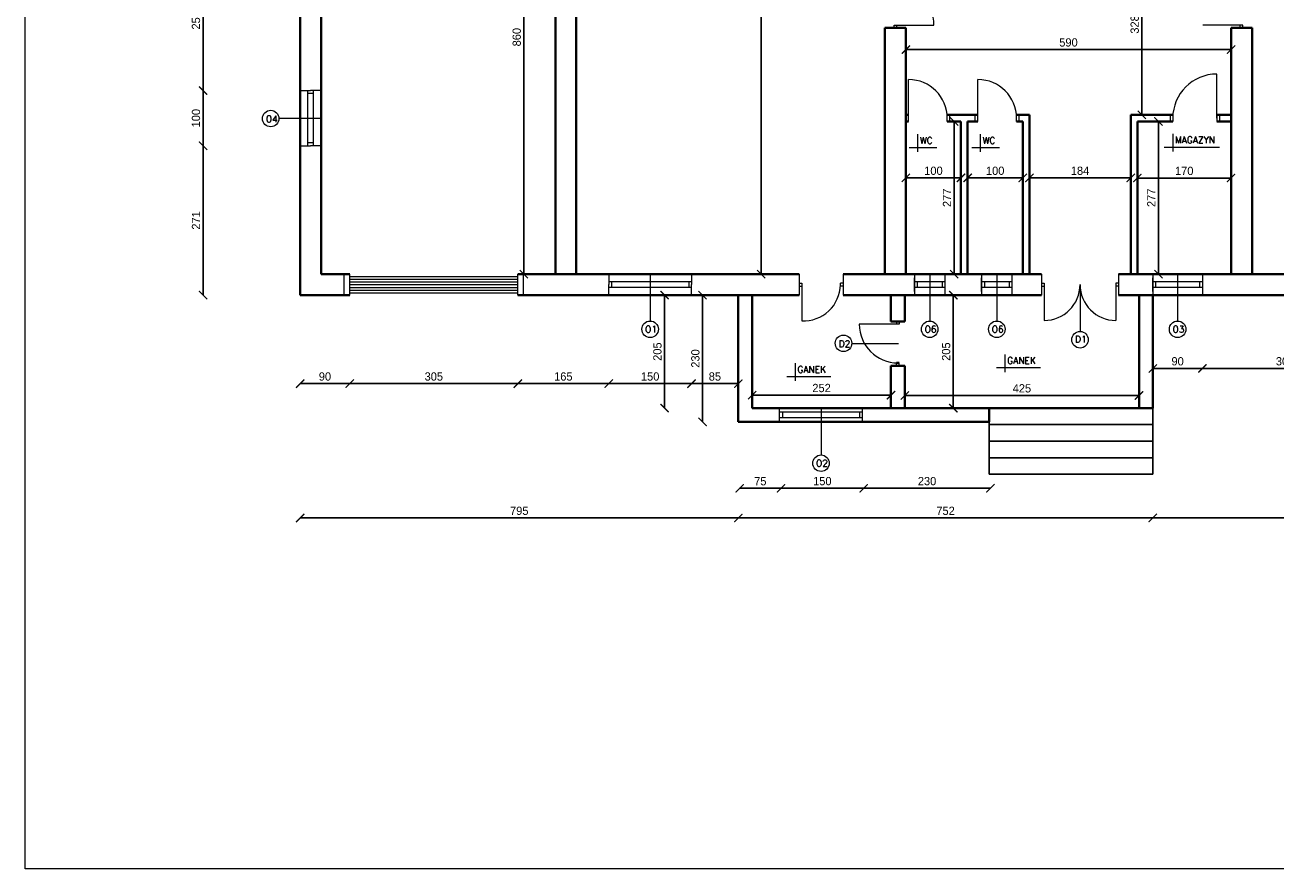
# Model space of a CAD drawing. Header units: millimetres. Extents: x 0 to 152651, y 46550 to 81081.
# Tile 10 of 109: x 117295 to 119563, y 55510 to 57041. Entities that reach past the tile are written whole.
import ezdxf

# ---------------------------------------------------------------- set-up
doc = ezdxf.new("R2010")
doc.units = ezdxf.units.MM
for name, color, linetype, lineweight in [('cienka', 3, 'Continuous', 18), ('gruba', 1, 'Continuous', 40), ('wymiary', 252, 'Continuous', 15), ('średnia', 2, 'Continuous', 25)]:
    doc.layers.add(name, color=color, linetype=linetype, lineweight=lineweight)
doc.styles.add('ROMANS1', font='romans.shx', dxfattribs={"height": 15})
doc.styles.get("Standard").update_dxf_attribs({"font": 'GOTHIC.TTF'})
doc.dimstyles.new('secemin', dxfattribs={"dimtxt": 15, "dimasz": 15, "dimexe": 1.25, "dimexo": 0.625, "dimgap": 5, "dimtad": 1, "dimdec": 0, "dimtxsty": 'Standard', "dimblk": 'ARCHTICK', "dimcen": 0, "dimse1": 1, "dimse2": 1, "dimclrt": 256, "dimadec": 0, "dimazin": 0, "dimtfac": 1, "dimtdec": 0, "dimtmove": 0, "dimatfit": 3, "dimfxl": 1, "dimtfillclr": 250, "dimarcsym": 1})

# ---------------------------------------------------------------- blocks, each defined once
blk = doc.blocks.new('_ArchTick')
at = {"color": 0, "linetype": 'ByBlock', "const_width": 0.15}
blk.add_lwpolyline([(-0.5, -0.5), (0.5, 0.5)], dxfattribs=at)
blk = doc.blocks.new('*D1804')
at = {"layer": 'Defpoints', "color": 0, "transparency": 16777216}
for p in [(118548.4, 57783.6), (118548.4, 56588.6), (118631, 56588.6)]:
    blk.add_point(p, dxfattribs=at)
at = {"layer": 'wymiary', "color": 0, "lineweight": -2, "transparency": 16777216}
blk.add_line((118631, 57783.6), (118631, 56588.6), dxfattribs=at)
at = {"layer": 'wymiary', "color": 0, "lineweight": -2, "transparency": 16777216, "xscale": 15, "yscale": 15, "zscale": 15}
for p, rotation in [((118631, 57783.6), 90), ((118631, 56588.6), 270)]:
    blk.add_blockref('_ArchTick', p, dxfattribs=dict(at, rotation=rotation))
at = {"layer": 'wymiary', "transparency": 16777216, "insert": (118618.2, 57186.1), "char_height": 15, "attachment_point": 5, "rotation": 90}
blk.add_mtext('1195', dxfattribs=at)
blk = doc.blocks.new('*D1805')
at = {"layer": 'Defpoints', "color": 0, "transparency": 16777216}
for p in [(118200.4, 57448.6), (118208.7, 57448.6), (118208.7, 56588.6)]:
    blk.add_point(p, dxfattribs=at)
at = {"layer": 'wymiary', "color": 0, "lineweight": -2, "transparency": 16777216}
blk.add_line((118200.4, 56588.6), (118200.4, 57448.6), dxfattribs=at)
at = {"layer": 'wymiary', "color": 0, "lineweight": -2, "transparency": 16777216, "xscale": 15, "yscale": 15, "zscale": 15}
for p, rotation in [((118200.4, 57448.6), 90), ((118200.4, 56588.6), 270)]:
    blk.add_blockref('_ArchTick', p, dxfattribs=dict(at, rotation=rotation))
at = {"layer": 'wymiary', "transparency": 16777216, "insert": (118187.6, 57018.6), "char_height": 15, "attachment_point": 5, "rotation": 90}
blk.add_mtext('860', dxfattribs=at)
blk = doc.blocks.new('*D1837')
at = {"layer": 'Defpoints', "color": 0, "transparency": 16777216}
for p in [(118893.6, 56996), (119483.6, 56996), (119483.6, 56996)]:
    blk.add_point(p, dxfattribs=at)
at = {"layer": 'wymiary', "color": 0, "lineweight": -2, "transparency": 16777216}
blk.add_line((118893.6, 56996), (119483.6, 56996), dxfattribs=at)
at = {"layer": 'wymiary', "color": 0, "lineweight": -2, "transparency": 16777216, "xscale": 15, "yscale": 15, "zscale": 15, "rotation": 180}
blk.add_blockref('_ArchTick', (118893.6, 56996), dxfattribs=at)
at = {"layer": 'wymiary', "color": 0, "lineweight": -2, "transparency": 16777216, "xscale": 15, "yscale": 15, "zscale": 15}
blk.add_blockref('_ArchTick', (119483.6, 56996), dxfattribs=at)
at = {"layer": 'wymiary', "transparency": 16777216, "insert": (119188.6, 57008.9), "char_height": 15, "attachment_point": 5}
blk.add_mtext('590', dxfattribs=at)
blk = doc.blocks.new('*D1838')
at = {"layer": 'Defpoints', "color": 0, "transparency": 16777216}
for p in [(119321.7, 57205.6), (119339.8, 57205.6), (119339.8, 56877.6)]:
    blk.add_point(p, dxfattribs=at)
at = {"layer": 'wymiary', "color": 0, "lineweight": -2, "transparency": 16777216}
blk.add_line((119321.7, 56877.6), (119321.7, 57205.6), dxfattribs=at)
at = {"layer": 'wymiary', "color": 0, "lineweight": -2, "transparency": 16777216, "xscale": 15, "yscale": 15, "zscale": 15}
for p, rotation in [((119321.7, 57205.6), 90), ((119321.7, 56877.6), 270)]:
    blk.add_blockref('_ArchTick', p, dxfattribs=dict(at, rotation=rotation))
at = {"layer": 'wymiary', "transparency": 16777216, "insert": (119308.8, 57041.6), "char_height": 15, "attachment_point": 5, "rotation": 90}
blk.add_mtext('328', dxfattribs=at)
blk = doc.blocks.new('*D1839')
at = {"layer": 'Defpoints', "color": 0, "transparency": 16777216}
for p in [(119313.6, 56763), (119483.6, 56763), (119483.6, 56763)]:
    blk.add_point(p, dxfattribs=at)
at = {"layer": 'wymiary', "color": 0, "lineweight": -2, "transparency": 16777216}
blk.add_line((119313.6, 56763), (119483.6, 56763), dxfattribs=at)
at = {"layer": 'wymiary', "color": 0, "lineweight": -2, "transparency": 16777216, "xscale": 15, "yscale": 15, "zscale": 15, "rotation": 180}
blk.add_blockref('_ArchTick', (119313.6, 56763), dxfattribs=at)
at = {"layer": 'wymiary', "color": 0, "lineweight": -2, "transparency": 16777216, "xscale": 15, "yscale": 15, "zscale": 15}
blk.add_blockref('_ArchTick', (119483.6, 56763), dxfattribs=at)
at = {"layer": 'wymiary', "transparency": 16777216, "insert": (119398.6, 56775.9), "char_height": 15, "attachment_point": 5}
blk.add_mtext('170', dxfattribs=at)
blk = doc.blocks.new('*D1840')
at = {"layer": 'Defpoints', "color": 0, "transparency": 16777216}
for p in [(119345.7, 56865.6), (119341.6, 56588.6), (119351.8, 56588.6)]:
    blk.add_point(p, dxfattribs=at)
at = {"layer": 'wymiary', "color": 0, "lineweight": -2, "transparency": 16777216}
blk.add_line((119351.8, 56865.6), (119351.8, 56588.6), dxfattribs=at)
at = {"layer": 'wymiary', "color": 0, "lineweight": -2, "transparency": 16777216, "xscale": 15, "yscale": 15, "zscale": 15}
for p, rotation in [((119351.8, 56865.6), 90), ((119351.8, 56588.6), 270)]:
    blk.add_blockref('_ArchTick', p, dxfattribs=dict(at, rotation=rotation))
at = {"layer": 'wymiary', "transparency": 16777216, "insert": (119338.9, 56727.1), "char_height": 15, "attachment_point": 5, "rotation": 90}
blk.add_mtext('277', dxfattribs=at)
blk = doc.blocks.new('*D1841')
at = {"layer": 'Defpoints', "color": 0, "transparency": 16777216}
for p in [(119117.6, 56760.4), (119301.6, 56763.3), (119301.6, 56760.4)]:
    blk.add_point(p, dxfattribs=at)
at = {"layer": 'wymiary', "color": 0, "lineweight": -2, "transparency": 16777216}
blk.add_line((119117.6, 56763.3), (119301.6, 56763.3), dxfattribs=at)
at = {"layer": 'wymiary', "color": 0, "lineweight": -2, "transparency": 16777216, "xscale": 15, "yscale": 15, "zscale": 15, "rotation": 180}
blk.add_blockref('_ArchTick', (119117.6, 56763.3), dxfattribs=at)
at = {"layer": 'wymiary', "color": 0, "lineweight": -2, "transparency": 16777216, "xscale": 15, "yscale": 15, "zscale": 15}
blk.add_blockref('_ArchTick', (119301.6, 56763.3), dxfattribs=at)
at = {"layer": 'wymiary', "transparency": 16777216, "insert": (119209.6, 56776.1), "char_height": 15, "attachment_point": 5}
blk.add_mtext('184', dxfattribs=at)
blk = doc.blocks.new('*D1842')
at = {"layer": 'Defpoints', "color": 0, "transparency": 16777216}
for p in [(119005.6, 56763.3), (119005.6, 56763.3), (119105.6, 56763.3)]:
    blk.add_point(p, dxfattribs=at)
at = {"layer": 'wymiary', "color": 0, "lineweight": -2, "transparency": 16777216}
blk.add_line((119105.6, 56763.3), (119005.6, 56763.3), dxfattribs=at)
at = {"layer": 'wymiary', "color": 0, "lineweight": -2, "transparency": 16777216, "xscale": 15, "yscale": 15, "zscale": 15, "rotation": 180}
blk.add_blockref('_ArchTick', (119005.6, 56763.3), dxfattribs=at)
at = {"layer": 'wymiary', "color": 0, "lineweight": -2, "transparency": 16777216, "xscale": 15, "yscale": 15, "zscale": 15}
blk.add_blockref('_ArchTick', (119105.6, 56763.3), dxfattribs=at)
at = {"layer": 'wymiary', "transparency": 16777216, "insert": (119055.6, 56776.1), "char_height": 15, "attachment_point": 5}
blk.add_mtext('100', dxfattribs=at)
blk = doc.blocks.new('*D1843')
at = {"layer": 'Defpoints', "color": 0, "transparency": 16777216}
for p in [(118893.6, 56763.3), (118893.6, 56763.3), (118993.6, 56763.3)]:
    blk.add_point(p, dxfattribs=at)
at = {"layer": 'wymiary', "color": 0, "lineweight": -2, "transparency": 16777216}
blk.add_line((118993.6, 56763.3), (118893.6, 56763.3), dxfattribs=at)
at = {"layer": 'wymiary', "color": 0, "lineweight": -2, "transparency": 16777216, "xscale": 15, "yscale": 15, "zscale": 15, "rotation": 180}
blk.add_blockref('_ArchTick', (118893.6, 56763.3), dxfattribs=at)
at = {"layer": 'wymiary', "color": 0, "lineweight": -2, "transparency": 16777216, "xscale": 15, "yscale": 15, "zscale": 15}
blk.add_blockref('_ArchTick', (118993.6, 56763.3), dxfattribs=at)
at = {"layer": 'wymiary', "transparency": 16777216, "insert": (118943.6, 56776.1), "char_height": 15, "attachment_point": 5}
blk.add_mtext('100', dxfattribs=at)
blk = doc.blocks.new('*D1844')
at = {"layer": 'Defpoints', "color": 0, "transparency": 16777216}
for p in [(118981.1, 56865.6), (118981.1, 56588.6), (118981.1, 56588.6)]:
    blk.add_point(p, dxfattribs=at)
at = {"layer": 'wymiary', "color": 0, "lineweight": -2, "transparency": 16777216}
blk.add_line((118981.1, 56865.6), (118981.1, 56588.6), dxfattribs=at)
at = {"layer": 'wymiary', "color": 0, "lineweight": -2, "transparency": 16777216, "xscale": 15, "yscale": 15, "zscale": 15}
for p, rotation in [((118981.1, 56865.6), 90), ((118981.1, 56588.6), 270)]:
    blk.add_blockref('_ArchTick', p, dxfattribs=dict(at, rotation=rotation))
at = {"layer": 'wymiary', "transparency": 16777216, "insert": (118968.2, 56727.1), "char_height": 15, "attachment_point": 5, "rotation": 90}
blk.add_mtext('277', dxfattribs=at)
blk = doc.blocks.new('*D1798')
at = {"layer": 'Defpoints', "color": 0, "transparency": 16777216}
for p in [(118614.6, 56369.1), (118866.6, 56369.1), (118866.6, 56369.1)]:
    blk.add_point(p, dxfattribs=at)
at = {"layer": 'wymiary', "color": 0, "lineweight": -2, "transparency": 16777216}
blk.add_line((118614.6, 56369.1), (118866.6, 56369.1), dxfattribs=at)
at = {"layer": 'wymiary', "color": 0, "lineweight": -2, "transparency": 16777216, "xscale": 15, "yscale": 15, "zscale": 15, "rotation": 180}
blk.add_blockref('_ArchTick', (118614.6, 56369.1), dxfattribs=at)
at = {"layer": 'wymiary', "color": 0, "lineweight": -2, "transparency": 16777216, "xscale": 15, "yscale": 15, "zscale": 15}
blk.add_blockref('_ArchTick', (118866.6, 56369.1), dxfattribs=at)
at = {"layer": 'wymiary', "transparency": 16777216, "insert": (118740.6, 56382), "char_height": 15, "attachment_point": 5}
blk.add_mtext('252', dxfattribs=at)
blk = doc.blocks.new('*D1845')
at = {"layer": 'Defpoints', "color": 0, "transparency": 16777216}
for p in [(118431.7, 56550.6), (118431.7, 56345.6), (118455.8, 56345.6)]:
    blk.add_point(p, dxfattribs=at)
at = {"layer": 'wymiary', "color": 0, "lineweight": -2, "transparency": 16777216}
blk.add_line((118455.8, 56550.6), (118455.8, 56345.6), dxfattribs=at)
at = {"layer": 'wymiary', "color": 0, "lineweight": -2, "transparency": 16777216, "xscale": 15, "yscale": 15, "zscale": 15}
for p, rotation in [((118455.8, 56550.6), 90), ((118455.8, 56345.6), 270)]:
    blk.add_blockref('_ArchTick', p, dxfattribs=dict(at, rotation=rotation))
at = {"layer": 'wymiary', "transparency": 16777216, "insert": (118442.9, 56448.1), "char_height": 15, "attachment_point": 5, "rotation": 90}
blk.add_mtext('205', dxfattribs=at)
blk = doc.blocks.new('*D1799')
at = {"layer": 'Defpoints', "color": 0, "transparency": 16777216}
for p in [(118891.6, 56436.9), (119316.6, 56436.9), (119316.6, 56368.5)]:
    blk.add_point(p, dxfattribs=at)
at = {"layer": 'wymiary', "color": 0, "lineweight": -2, "transparency": 16777216}
blk.add_line((118891.6, 56368.5), (119316.6, 56368.5), dxfattribs=at)
at = {"layer": 'wymiary', "color": 0, "lineweight": -2, "transparency": 16777216, "xscale": 15, "yscale": 15, "zscale": 15, "rotation": 180}
blk.add_blockref('_ArchTick', (118891.6, 56368.5), dxfattribs=at)
at = {"layer": 'wymiary', "color": 0, "lineweight": -2, "transparency": 16777216, "xscale": 15, "yscale": 15, "zscale": 15}
blk.add_blockref('_ArchTick', (119316.6, 56368.5), dxfattribs=at)
at = {"layer": 'wymiary', "transparency": 16777216, "insert": (119104.1, 56381.4), "char_height": 15, "attachment_point": 5}
blk.add_mtext('425', dxfattribs=at)
blk = doc.blocks.new('*D1846')
at = {"layer": 'Defpoints', "color": 0, "transparency": 16777216}
for p in [(118979.6, 56550.6), (118989.5, 56550.6), (118989.5, 56345.6)]:
    blk.add_point(p, dxfattribs=at)
at = {"layer": 'wymiary', "color": 0, "lineweight": -2, "transparency": 16777216}
blk.add_line((118979.6, 56345.6), (118979.6, 56550.6), dxfattribs=at)
at = {"layer": 'wymiary', "color": 0, "lineweight": -2, "transparency": 16777216, "xscale": 15, "yscale": 15, "zscale": 15}
for p, rotation in [((118979.6, 56550.6), 90), ((118979.6, 56345.6), 270)]:
    blk.add_blockref('_ArchTick', p, dxfattribs=dict(at, rotation=rotation))
at = {"layer": 'wymiary', "transparency": 16777216, "insert": (118966.7, 56448.1), "char_height": 15, "attachment_point": 5, "rotation": 90}
blk.add_mtext('205', dxfattribs=at)
blk = doc.blocks.new('*D1847')
at = {"layer": 'Defpoints', "color": 0, "transparency": 16777216}
for p in [(117794.6, 56426.9), (117884.6, 56426.9), (117884.6, 56390)]:
    blk.add_point(p, dxfattribs=at)
at = {"layer": 'wymiary', "color": 0, "lineweight": -2, "transparency": 16777216}
blk.add_line((117794.6, 56390), (117884.6, 56390), dxfattribs=at)
at = {"layer": 'wymiary', "color": 0, "lineweight": -2, "transparency": 16777216, "xscale": 15, "yscale": 15, "zscale": 15, "rotation": 180}
blk.add_blockref('_ArchTick', (117794.6, 56390), dxfattribs=at)
at = {"layer": 'wymiary', "color": 0, "lineweight": -2, "transparency": 16777216, "xscale": 15, "yscale": 15, "zscale": 15}
blk.add_blockref('_ArchTick', (117884.6, 56390), dxfattribs=at)
at = {"layer": 'wymiary', "transparency": 16777216, "insert": (117839.6, 56402.9), "char_height": 15, "attachment_point": 5}
blk.add_mtext('90', dxfattribs=at)
blk = doc.blocks.new('*D1848')
at = {"layer": 'Defpoints', "color": 0, "transparency": 16777216}
for p in [(117884.6, 56426.9), (118189.6, 56426.9), (118189.6, 56390)]:
    blk.add_point(p, dxfattribs=at)
at = {"layer": 'wymiary', "color": 0, "lineweight": -2, "transparency": 16777216}
blk.add_line((117884.6, 56390), (118189.6, 56390), dxfattribs=at)
at = {"layer": 'wymiary', "color": 0, "lineweight": -2, "transparency": 16777216, "xscale": 15, "yscale": 15, "zscale": 15, "rotation": 180}
blk.add_blockref('_ArchTick', (117884.6, 56390), dxfattribs=at)
at = {"layer": 'wymiary', "color": 0, "lineweight": -2, "transparency": 16777216, "xscale": 15, "yscale": 15, "zscale": 15}
blk.add_blockref('_ArchTick', (118189.6, 56390), dxfattribs=at)
at = {"layer": 'wymiary', "transparency": 16777216, "insert": (118037.1, 56402.9), "char_height": 15, "attachment_point": 5}
blk.add_mtext('305', dxfattribs=at)
blk = doc.blocks.new('*D1849')
at = {"layer": 'Defpoints', "color": 0, "transparency": 16777216}
for p in [(118189.6, 56426.9), (118354.6, 56426.9), (118354.6, 56390)]:
    blk.add_point(p, dxfattribs=at)
at = {"layer": 'wymiary', "color": 0, "lineweight": -2, "transparency": 16777216}
blk.add_line((118189.6, 56390), (118354.6, 56390), dxfattribs=at)
at = {"layer": 'wymiary', "color": 0, "lineweight": -2, "transparency": 16777216, "xscale": 15, "yscale": 15, "zscale": 15, "rotation": 180}
blk.add_blockref('_ArchTick', (118189.6, 56390), dxfattribs=at)
at = {"layer": 'wymiary', "color": 0, "lineweight": -2, "transparency": 16777216, "xscale": 15, "yscale": 15, "zscale": 15}
blk.add_blockref('_ArchTick', (118354.6, 56390), dxfattribs=at)
at = {"layer": 'wymiary', "transparency": 16777216, "insert": (118272.1, 56402.9), "char_height": 15, "attachment_point": 5}
blk.add_mtext('165', dxfattribs=at)
blk = doc.blocks.new('*D1850')
at = {"layer": 'Defpoints', "color": 0, "transparency": 16777216}
for p in [(118354.6, 56426.9), (118504.6, 56426.9), (118504.6, 56390)]:
    blk.add_point(p, dxfattribs=at)
at = {"layer": 'wymiary', "color": 0, "lineweight": -2, "transparency": 16777216}
blk.add_line((118354.6, 56390), (118504.6, 56390), dxfattribs=at)
at = {"layer": 'wymiary', "color": 0, "lineweight": -2, "transparency": 16777216, "xscale": 15, "yscale": 15, "zscale": 15, "rotation": 180}
blk.add_blockref('_ArchTick', (118354.6, 56390), dxfattribs=at)
at = {"layer": 'wymiary', "color": 0, "lineweight": -2, "transparency": 16777216, "xscale": 15, "yscale": 15, "zscale": 15}
blk.add_blockref('_ArchTick', (118504.6, 56390), dxfattribs=at)
at = {"layer": 'wymiary', "transparency": 16777216, "insert": (118429.6, 56402.9), "char_height": 15, "attachment_point": 5}
blk.add_mtext('150', dxfattribs=at)
blk = doc.blocks.new('*D1851')
at = {"layer": 'Defpoints', "color": 0, "transparency": 16777216}
for p in [(118504.6, 56426.9), (118589.6, 56426.9), (118589.6, 56390)]:
    blk.add_point(p, dxfattribs=at)
at = {"layer": 'wymiary', "color": 0, "lineweight": -2, "transparency": 16777216}
blk.add_line((118504.6, 56390), (118589.6, 56390), dxfattribs=at)
at = {"layer": 'wymiary', "color": 0, "lineweight": -2, "transparency": 16777216, "xscale": 15, "yscale": 15, "zscale": 15, "rotation": 180}
blk.add_blockref('_ArchTick', (118504.6, 56390), dxfattribs=at)
at = {"layer": 'wymiary', "color": 0, "lineweight": -2, "transparency": 16777216, "xscale": 15, "yscale": 15, "zscale": 15}
blk.add_blockref('_ArchTick', (118589.6, 56390), dxfattribs=at)
at = {"layer": 'wymiary', "transparency": 16777216, "insert": (118547.1, 56402.9), "char_height": 15, "attachment_point": 5}
blk.add_mtext('85', dxfattribs=at)
blk = doc.blocks.new('*D1852')
at = {"layer": 'Defpoints', "color": 0, "transparency": 16777216}
for p in [(118522.1, 56550.6), (118524.6, 56320.6), (118589.6, 56320.6)]:
    blk.add_point(p, dxfattribs=at)
at = {"layer": 'wymiary', "color": 0, "lineweight": -2, "transparency": 16777216}
blk.add_line((118524.6, 56550.6), (118524.6, 56320.6), dxfattribs=at)
at = {"layer": 'wymiary', "color": 0, "lineweight": -2, "transparency": 16777216, "xscale": 15, "yscale": 15, "zscale": 15}
for p, rotation in [((118524.6, 56550.6), 90), ((118524.6, 56320.6), 270)]:
    blk.add_blockref('_ArchTick', p, dxfattribs=dict(at, rotation=rotation))
at = {"layer": 'wymiary', "transparency": 16777216, "insert": (118511.7, 56435.6), "char_height": 15, "attachment_point": 5, "rotation": 90}
blk.add_mtext('230', dxfattribs=at)
blk = doc.blocks.new('*D1853')
at = {"layer": 'Defpoints', "color": 0, "transparency": 16777216}
for p in [(118592, 56243.8), (118667, 56243.8), (118667, 56200.2)]:
    blk.add_point(p, dxfattribs=at)
at = {"layer": 'wymiary', "color": 0, "lineweight": -2, "transparency": 16777216}
blk.add_line((118592, 56200.2), (118667, 56200.2), dxfattribs=at)
at = {"layer": 'wymiary', "color": 0, "lineweight": -2, "transparency": 16777216, "xscale": 15, "yscale": 15, "zscale": 15, "rotation": 180}
blk.add_blockref('_ArchTick', (118592, 56200.2), dxfattribs=at)
at = {"layer": 'wymiary', "color": 0, "lineweight": -2, "transparency": 16777216, "xscale": 15, "yscale": 15, "zscale": 15}
blk.add_blockref('_ArchTick', (118667, 56200.2), dxfattribs=at)
at = {"layer": 'wymiary', "transparency": 16777216, "insert": (118629.5, 56212.9), "char_height": 15, "attachment_point": 5}
blk.add_mtext('75', dxfattribs=at)
blk = doc.blocks.new('*D1854')
at = {"layer": 'Defpoints', "color": 0, "transparency": 16777216}
for p in [(118667, 56243.8), (118817, 56243.8), (118817, 56200.2)]:
    blk.add_point(p, dxfattribs=at)
at = {"layer": 'wymiary', "color": 0, "lineweight": -2, "transparency": 16777216}
blk.add_line((118667, 56200.2), (118817, 56200.2), dxfattribs=at)
at = {"layer": 'wymiary', "color": 0, "lineweight": -2, "transparency": 16777216, "xscale": 15, "yscale": 15, "zscale": 15, "rotation": 180}
blk.add_blockref('_ArchTick', (118667, 56200.2), dxfattribs=at)
at = {"layer": 'wymiary', "color": 0, "lineweight": -2, "transparency": 16777216, "xscale": 15, "yscale": 15, "zscale": 15}
blk.add_blockref('_ArchTick', (118817, 56200.2), dxfattribs=at)
at = {"layer": 'wymiary', "transparency": 16777216, "insert": (118742, 56213.1), "char_height": 15, "attachment_point": 5}
blk.add_mtext('150', dxfattribs=at)
blk = doc.blocks.new('*D1855')
at = {"layer": 'Defpoints', "color": 0, "transparency": 16777216}
for p in [(118817, 56243.8), (119047, 56243.8), (119047, 56200.2)]:
    blk.add_point(p, dxfattribs=at)
at = {"layer": 'wymiary', "color": 0, "lineweight": -2, "transparency": 16777216}
blk.add_line((118817, 56200.2), (119047, 56200.2), dxfattribs=at)
at = {"layer": 'wymiary', "color": 0, "lineweight": -2, "transparency": 16777216, "xscale": 15, "yscale": 15, "zscale": 15, "rotation": 180}
blk.add_blockref('_ArchTick', (118817, 56200.2), dxfattribs=at)
at = {"layer": 'wymiary', "color": 0, "lineweight": -2, "transparency": 16777216, "xscale": 15, "yscale": 15, "zscale": 15}
blk.add_blockref('_ArchTick', (119047, 56200.2), dxfattribs=at)
at = {"layer": 'wymiary', "transparency": 16777216, "insert": (118932, 56213.1), "char_height": 15, "attachment_point": 5}
blk.add_mtext('230', dxfattribs=at)
blk = doc.blocks.new('*D1800')
at = {"layer": 'Defpoints', "color": 0, "transparency": 16777216}
for p in [(119341.6, 56472.2), (119431.6, 56472.2), (119431.6, 56417.6)]:
    blk.add_point(p, dxfattribs=at)
at = {"layer": 'wymiary', "color": 0, "lineweight": -2, "transparency": 16777216}
blk.add_line((119341.6, 56417.6), (119431.6, 56417.6), dxfattribs=at)
at = {"layer": 'wymiary', "color": 0, "lineweight": -2, "transparency": 16777216, "xscale": 15, "yscale": 15, "zscale": 15, "rotation": 180}
blk.add_blockref('_ArchTick', (119341.6, 56417.6), dxfattribs=at)
at = {"layer": 'wymiary', "color": 0, "lineweight": -2, "transparency": 16777216, "xscale": 15, "yscale": 15, "zscale": 15}
blk.add_blockref('_ArchTick', (119431.6, 56417.6), dxfattribs=at)
at = {"layer": 'wymiary', "transparency": 16777216, "insert": (119386.6, 56430.5), "char_height": 15, "attachment_point": 5}
blk.add_mtext('90', dxfattribs=at)
blk = doc.blocks.new('*D1856')
at = {"layer": 'Defpoints', "color": 0, "transparency": 16777216}
for p in [(119431.6, 56472.2), (119731.6, 56452.1), (119731.6, 56417.6)]:
    blk.add_point(p, dxfattribs=at)
at = {"layer": 'wymiary', "color": 0, "lineweight": -2, "transparency": 16777216}
blk.add_line((119431.6, 56417.6), (119731.6, 56417.6), dxfattribs=at)
at = {"layer": 'wymiary', "color": 0, "lineweight": -2, "transparency": 16777216, "xscale": 15, "yscale": 15, "zscale": 15, "rotation": 180}
blk.add_blockref('_ArchTick', (119431.6, 56417.6), dxfattribs=at)
at = {"layer": 'wymiary', "color": 0, "lineweight": -2, "transparency": 16777216, "xscale": 15, "yscale": 15, "zscale": 15}
blk.add_blockref('_ArchTick', (119731.6, 56417.6), dxfattribs=at)
at = {"layer": 'wymiary', "transparency": 16777216, "insert": (119581.6, 56430.5), "char_height": 15, "attachment_point": 5}
blk.add_mtext('300', dxfattribs=at)
blk = doc.blocks.new('*D1826')
at = {"layer": 'Defpoints', "color": 0, "transparency": 16777216}
for p in [(117794.6, 57176.6), (117618.5, 56921.6), (117689.4, 56921.6)]:
    blk.add_point(p, dxfattribs=at)
at = {"layer": 'wymiary', "color": 0, "lineweight": -2, "transparency": 16777216}
blk.add_line((117618.5, 57176.6), (117618.5, 56921.6), dxfattribs=at)
at = {"layer": 'wymiary', "color": 0, "lineweight": -2, "transparency": 16777216, "xscale": 15, "yscale": 15, "zscale": 15}
for p, rotation in [((117618.5, 57176.6), 90), ((117618.5, 56921.6), 270)]:
    blk.add_blockref('_ArchTick', p, dxfattribs=dict(at, rotation=rotation))
at = {"layer": 'wymiary', "transparency": 16777216, "insert": (117605.6, 57049.1), "char_height": 15, "attachment_point": 5, "rotation": 90}
blk.add_mtext('255', dxfattribs=at)
blk = doc.blocks.new('*D1827')
at = {"layer": 'Defpoints', "color": 0, "transparency": 16777216}
for p in [(117689.4, 56921.6), (117618.5, 56821.6), (117794.6, 56821.6)]:
    blk.add_point(p, dxfattribs=at)
at = {"layer": 'wymiary', "color": 0, "lineweight": -2, "transparency": 16777216}
blk.add_line((117618.5, 56921.6), (117618.5, 56821.6), dxfattribs=at)
at = {"layer": 'wymiary', "color": 0, "lineweight": -2, "transparency": 16777216, "xscale": 15, "yscale": 15, "zscale": 15}
for p, rotation in [((117618.5, 56921.6), 90), ((117618.5, 56821.6), 270)]:
    blk.add_blockref('_ArchTick', p, dxfattribs=dict(at, rotation=rotation))
at = {"layer": 'wymiary', "transparency": 16777216, "insert": (117605.6, 56871.6), "char_height": 15, "attachment_point": 5, "rotation": 90}
blk.add_mtext('100', dxfattribs=at)
blk = doc.blocks.new('*D1828')
at = {"layer": 'Defpoints', "color": 0, "transparency": 16777216}
for p in [(117794.6, 56821.6), (117618.5, 56550.6), (117689.4, 56550.6)]:
    blk.add_point(p, dxfattribs=at)
at = {"layer": 'wymiary', "color": 0, "lineweight": -2, "transparency": 16777216}
blk.add_line((117618.5, 56821.6), (117618.5, 56550.6), dxfattribs=at)
at = {"layer": 'wymiary', "color": 0, "lineweight": -2, "transparency": 16777216, "xscale": 15, "yscale": 15, "zscale": 15}
for p, rotation in [((117618.5, 56821.6), 90), ((117618.5, 56550.6), 270)]:
    blk.add_blockref('_ArchTick', p, dxfattribs=dict(at, rotation=rotation))
at = {"layer": 'wymiary', "transparency": 16777216, "insert": (117605.6, 56686.1), "char_height": 15, "attachment_point": 5, "rotation": 90}
blk.add_mtext('271', dxfattribs=at)
blk = doc.blocks.new('*D1829')
at = {"layer": 'Defpoints', "color": 0, "transparency": 16777216}
for p in [(117794.6, 56621.3), (118589.6, 56621.3), (118589.6, 56146.3)]:
    blk.add_point(p, dxfattribs=at)
at = {"layer": 'wymiary', "color": 0, "lineweight": -2, "transparency": 16777216}
blk.add_line((117794.6, 56146.3), (118589.6, 56146.3), dxfattribs=at)
at = {"layer": 'wymiary', "color": 0, "lineweight": -2, "transparency": 16777216, "xscale": 15, "yscale": 15, "zscale": 15, "rotation": 180}
blk.add_blockref('_ArchTick', (117794.6, 56146.3), dxfattribs=at)
at = {"layer": 'wymiary', "color": 0, "lineweight": -2, "transparency": 16777216, "xscale": 15, "yscale": 15, "zscale": 15}
blk.add_blockref('_ArchTick', (118589.6, 56146.3), dxfattribs=at)
at = {"layer": 'wymiary', "transparency": 16777216, "insert": (118192.1, 56159.2), "char_height": 15, "attachment_point": 5}
blk.add_mtext('795', dxfattribs=at)
blk = doc.blocks.new('*D1830')
at = {"layer": 'Defpoints', "color": 0, "transparency": 16777216}
for p in [(118589.6, 56621.3), (119341.6, 56416.3), (119341.6, 56146.3)]:
    blk.add_point(p, dxfattribs=at)
at = {"layer": 'wymiary', "color": 0, "lineweight": -2, "transparency": 16777216}
blk.add_line((118589.6, 56146.3), (119341.6, 56146.3), dxfattribs=at)
at = {"layer": 'wymiary', "color": 0, "lineweight": -2, "transparency": 16777216, "xscale": 15, "yscale": 15, "zscale": 15, "rotation": 180}
blk.add_blockref('_ArchTick', (118589.6, 56146.3), dxfattribs=at)
at = {"layer": 'wymiary', "color": 0, "lineweight": -2, "transparency": 16777216, "xscale": 15, "yscale": 15, "zscale": 15}
blk.add_blockref('_ArchTick', (119341.6, 56146.3), dxfattribs=at)
at = {"layer": 'wymiary', "transparency": 16777216, "insert": (118965.6, 56159.2), "char_height": 15, "attachment_point": 5}
blk.add_mtext('752', dxfattribs=at)
blk = doc.blocks.new('*D1831')
at = {"layer": 'Defpoints', "color": 0, "transparency": 16777216}
for p in [(120921.6, 56621.3), (119341.6, 56416.3), (120921.6, 56146.3)]:
    blk.add_point(p, dxfattribs=at)
at = {"layer": 'wymiary', "color": 0, "lineweight": -2, "transparency": 16777216}
blk.add_line((119341.6, 56146.3), (120921.6, 56146.3), dxfattribs=at)
at = {"layer": 'wymiary', "color": 0, "lineweight": -2, "transparency": 16777216, "xscale": 15, "yscale": 15, "zscale": 15, "rotation": 180}
blk.add_blockref('_ArchTick', (119341.6, 56146.3), dxfattribs=at)
at = {"layer": 'wymiary', "color": 0, "lineweight": -2, "transparency": 16777216, "xscale": 15, "yscale": 15, "zscale": 15}
blk.add_blockref('_ArchTick', (120921.6, 56146.3), dxfattribs=at)
at = {"layer": 'wymiary', "transparency": 16777216, "insert": (120131.6, 56159.2), "char_height": 15, "attachment_point": 5}
blk.add_mtext('1580', dxfattribs=at)

msp = doc.modelspace()

# ---------------------------------------------------------------- linework, layer by layer
at = {"layer": 'cienka'}
for p, q in [((117295.372, 55509.514), (117295.372, 58379.514)), ((118872.094, 57035.629), (118872.094, 57040.629)), ((118872.094, 57040.629), (118877.094, 57040.629)), ((118874.594, 57040.629), (118944.594, 57040.629)), ((118874.594, 57040.629), (118939.594, 57040.629)), ((118874.594, 57040.629), (118944.594, 57040.629)), ((118877.094, 57035.629), (118877.094, 57040.629)), ((119502.594, 57040.629), (119432.594, 57040.629)), ((119500.094, 57035.629), (119500.094, 57040.629)), ((119505.094, 57040.629), (119500.094, 57040.629)), ((119505.094, 57035.629), (119505.094, 57040.629)), ((118855.594, 57035.629), (118893.594, 57035.629)), ((118872.094, 57035.629), (118877.094, 57035.629)), ((119521.594, 57035.629), (119483.594, 57035.629)), ((119505.094, 57035.629), (119500.094, 57035.629)), ((119457.824, 56871.629), (119457.824, 56951.629)), ((118898.594, 56871.629), (118898.594, 56941.629)), ((119024.37, 56871.629), (119024.37, 56941.629)), ((117794.594, 56921.629), (117813.594, 56921.629)), ((117808.594, 56821.629), (117808.594, 56921.629)), ((117818.594, 56916.629), (117808.594, 56916.629)), ((117832.594, 56921.629), (117813.594, 56921.629)), ((117818.594, 56821.629), (117818.594, 56921.629)), ((117756.094, 56871.629), (117832.594, 56871.629)), ((118898.594, 56877.629), (118893.594, 56877.629)), ((118893.594, 56865.629), (118898.594, 56865.629)), ((118898.594, 56865.629), (118898.594, 56877.629)), ((118968.594, 56865.629), (118968.594, 56877.629)), ((118968.594, 56877.629), (118973.594, 56877.629)), ((118973.594, 56865.629), (118968.594, 56865.629)), ((118973.594, 56865.629), (118973.594, 56877.629)), ((119024.37, 56877.629), (119019.37, 56877.629)), ((119019.37, 56865.629), (119019.37, 56877.629)), ((119019.37, 56865.629), (119024.37, 56865.629)), ((119024.37, 56865.629), (119024.37, 56877.629)), ((119094.37, 56865.629), (119094.37, 56877.629)), ((119094.37, 56877.629), (119099.37, 56877.629)), ((119099.37, 56865.629), (119094.37, 56865.629)), ((119099.37, 56865.629), (119099.37, 56877.629)), ((119372.824, 56877.629), (119372.824, 56865.629)), ((119377.824, 56877.629), (119377.824, 56865.629)), ((119457.824, 56877.629), (119457.824, 56865.629)), ((119462.824, 56877.629), (119462.824, 56865.629)), ((118915.455, 56810.33), (118915.455, 56842.33)), ((119029.238, 56810.33), (119029.238, 56842.33)), ((119378.243, 56811.098), (119378.243, 56843.098)), ((117794.594, 56821.629), (117813.594, 56821.629)), ((117818.594, 56826.629), (117808.594, 56826.629)), ((117832.594, 56821.629), (117813.594, 56821.629)), ((118899.455, 56818.33), (118949.615, 56818.33)), ((119013.238, 56818.33), (119063.398, 56818.33)), ((119362.243, 56819.098), (119462.563, 56819.098)), ((117874.594, 56550.629), (117874.594, 56588.629)), ((117884.594, 56550.629), (117884.594, 56588.629)), ((118189.594, 56550.629), (118189.594, 56588.629)), ((118199.594, 56550.629), (118199.594, 56588.629)), ((118354.594, 56588.629), (118354.594, 56569.629)), ((118429.594, 56588.629), (118429.594, 56503.629)), ((118504.594, 56588.629), (118504.594, 56569.629)), ((118699.688, 56588.629), (118699.688, 56550.629)), ((118779.688, 56588.629), (118779.688, 56550.629)), ((118909.266, 56588.629), (118909.266, 56550.629)), ((118936.766, 56588.629), (118936.766, 56503.629)), ((118964.266, 56588.629), (118964.266, 56550.629)), ((119031.077, 56588.629), (119031.077, 56550.629)), ((119058.577, 56588.629), (119058.577, 56503.629)), ((119086.077, 56588.629), (119086.077, 56550.629)), ((119139.594, 56588.629), (119139.594, 56550.629)), ((119279.594, 56588.629), (119279.594, 56550.629)), ((119341.594, 56588.629), (119341.594, 56550.629)), ((119386.594, 56588.629), (119386.594, 56503.629)), ((119431.594, 56588.629), (119431.594, 56550.629)), ((117884.594, 56584.629), (118189.594, 56584.629)), ((117884.594, 56579.629), (118189.594, 56579.629)), ((117884.594, 56579.629), (118189.594, 56579.629)), ((117884.594, 56574.629), (118189.594, 56574.629)), ((117884.594, 56569.629), (118189.594, 56569.629)), ((117884.594, 56564.629), (118189.594, 56564.629)), ((118504.594, 56574.629), (118354.594, 56574.629)), ((118354.594, 56550.629), (118354.594, 56569.629)), ((118504.594, 56564.629), (118354.594, 56564.629)), ((118359.594, 56574.629), (118359.594, 56564.629)), ((118499.594, 56574.629), (118499.594, 56564.629)), ((118504.594, 56550.629), (118504.594, 56569.629)), ((118699.688, 56572.129), (118704.688, 56572.129)), ((118699.688, 56572.129), (118699.688, 56567.129)), ((118699.688, 56567.129), (118704.688, 56567.129)), ((118704.688, 56572.129), (118704.688, 56567.129)), ((118704.688, 56569.629), (118704.688, 56504.212)), ((118704.688, 56569.629), (118704.688, 56504.212)), ((118779.688, 56572.129), (118774.688, 56572.129)), ((118774.688, 56567.129), (118774.688, 56572.129)), ((118779.688, 56567.129), (118774.688, 56567.129)), ((118779.688, 56572.129), (118779.688, 56567.129)), ((118909.266, 56557.129), (118909.266, 56582.129)), ((118964.266, 56574.629), (118909.266, 56574.629)), ((118964.266, 56564.629), (118909.266, 56564.629)), ((118914.266, 56574.629), (118914.266, 56564.629)), ((118959.266, 56574.629), (118959.266, 56564.629)), ((119031.077, 56557.129), (119031.077, 56582.129)), ((119086.077, 56574.629), (119031.077, 56574.629)), ((119086.077, 56564.629), (119031.077, 56564.629)), ((119036.077, 56574.629), (119036.077, 56564.629)), ((119081.077, 56574.629), (119081.077, 56564.629)), ((119139.594, 56572.129), (119144.594, 56572.129)), ((119139.594, 56572.129), (119139.594, 56567.129)), ((119139.594, 56567.129), (119144.594, 56567.129)), ((119144.594, 56572.129), (119144.594, 56567.129)), ((119144.594, 56569.629), (119144.594, 56504.629)), ((119144.594, 56569.629), (119144.594, 56504.629)), ((119209.594, 56569.629), (119209.594, 56484.629)), ((119279.594, 56572.129), (119274.594, 56572.129)), ((119274.594, 56572.129), (119274.594, 56567.129)), ((119274.594, 56569.629), (119274.594, 56504.629)), ((119279.594, 56567.129), (119274.594, 56567.129)), ((119279.594, 56572.129), (119279.594, 56567.129)), ((119341.594, 56557.129), (119341.594, 56582.129)), ((119431.594, 56574.629), (119341.594, 56574.629)), ((119431.594, 56564.629), (119341.594, 56564.629)), ((119346.594, 56574.629), (119346.594, 56564.629)), ((119426.594, 56574.629), (119426.594, 56564.629)), ((117884.594, 56559.629), (118189.594, 56559.629)), ((117884.594, 56554.629), (118189.594, 56554.629)), ((118504.594, 56550.629), (118589.594, 56550.629)), ((118879.094, 56497.607), (118809.094, 56497.607)), ((118879.094, 56497.607), (118814.094, 56497.607)), ((118891.594, 56502.607), (118866.594, 56502.607)), ((118876.594, 56502.607), (118876.594, 56497.607)), ((118881.594, 56497.607), (118876.594, 56497.607)), ((118881.594, 56502.607), (118881.594, 56497.607)), ((118795.425, 56462.881), (118880.425, 56462.881)), ((118693.324, 56394.902), (118693.324, 56426.902)), ((118876.594, 56422.607), (118876.594, 56427.607)), ((118881.594, 56422.607), (118881.594, 56427.607)), ((119073.85, 56410.993), (119073.85, 56442.993)), ((118891.594, 56422.607), (118866.594, 56422.607)), ((119057.85, 56418.993), (119137.976, 56418.993)), ((118677.324, 56402.902), (118757.451, 56402.902)), ((118664.594, 56320.629), (118664.594, 56345.629)), ((118814.594, 56338.129), (118664.594, 56338.129)), ((118669.594, 56338.129), (118669.594, 56328.129)), ((118739.594, 56345.629), (118739.594, 56260.629)), ((118809.594, 56338.129), (118809.594, 56328.129)), ((118814.594, 56320.629), (118814.594, 56345.629)), ((118814.594, 56328.129), (118664.594, 56328.129)), ((121395.372, 55509.514), (117295.372, 55509.514))]:
    msp.add_line(p, q, dxfattribs=at)
for centre in [(117741.112, 56870.899), (118429.594, 56488.629), (118936.766, 56488.629), (119058.577, 56488.629), (119386.594, 56488.629), (118780.429, 56463.21), (119209.594, 56469.629), (118739.594, 56245.629)]:
    msp.add_circle(centre, 15, dxfattribs=at)
for centre, radius, start, end in [((118874.594, 57040.629), 70, 0, 90), ((119457.824, 56871.629), 80, 90, 180), ((118898.594, 56871.629), 70, 0, 90), ((119024.37, 56871.629), 70, 0, 90), ((118708.763, 56570.012), 65.927, 266.456796, 359.666778), ((119144.594, 56569.629), 65, 270, 0), ((119274.594, 56569.629), 65, 180, 270), ((118879.094, 56497.607), 70, 180, 270)]:
    msp.add_arc(centre, radius, start, end, dxfattribs=at)
at = {"layer": 'gruba'}
for p, q in [((117794.594, 57821.629), (117794.594, 56550.629)), ((117832.594, 57783.629), (117832.594, 56588.629)), ((118257.594, 57783.629), (118257.594, 56588.629)), ((118295.594, 57783.629), (118295.594, 56588.629)), ((118855.594, 57035.629), (118855.594, 56588.629)), ((118893.594, 57035.629), (118855.594, 57035.629)), ((118893.594, 57035.629), (118855.594, 57035.629)), ((118893.594, 57035.629), (118893.594, 56588.629)), ((119483.594, 57035.629), (119483.594, 56588.629)), ((119483.594, 57035.629), (119521.594, 57035.629)), ((119521.594, 57035.629), (119521.594, 56588.629)), ((118898.594, 56877.629), (118893.594, 56877.629)), ((118898.594, 56865.629), (118893.594, 56865.629)), ((119024.37, 56877.629), (118968.594, 56877.629)), ((118993.594, 56865.629), (118968.594, 56865.629)), ((118993.594, 56865.629), (118993.594, 56588.629)), ((119005.594, 56865.629), (119005.594, 56588.629)), ((119024.37, 56865.629), (119005.594, 56865.629)), ((119024.37, 56877.629), (119019.37, 56877.629)), ((119024.37, 56865.629), (119019.37, 56865.629)), ((119117.594, 56877.629), (119094.113, 56877.629)), ((119105.594, 56865.629), (119094.37, 56865.629)), ((119105.594, 56865.629), (119105.594, 56588.629)), ((119117.594, 56877.629), (119117.594, 56588.629)), ((119301.594, 56877.629), (119301.594, 56588.629)), ((119301.594, 56877.629), (119378.05, 56877.629)), ((119313.594, 56865.629), (119313.594, 56588.629)), ((119313.594, 56865.629), (119377.824, 56865.629)), ((119457.824, 56877.629), (119483.594, 56877.629)), ((119457.824, 56865.629), (119483.594, 56865.629)), ((117832.594, 56588.629), (117884.594, 56588.629)), ((118189.594, 56588.629), (118699.688, 56588.629)), ((118779.688, 56588.629), (119139.594, 56588.629)), ((119279.594, 56588.629), (120883.594, 56588.629)), ((117794.594, 56550.629), (117884.594, 56550.629)), ((118189.594, 56550.629), (118699.688, 56550.629)), ((118589.594, 56550.629), (118589.594, 56320.629)), ((118589.594, 56550.629), (118589.594, 56320.629)), ((118614.594, 56345.629), (118614.594, 56550.629)), ((118779.688, 56550.629), (119139.594, 56550.629)), ((118866.594, 56502.607), (118866.594, 56550.629)), ((118891.594, 56502.607), (118891.594, 56550.629)), ((119279.594, 56550.629), (120921.594, 56550.629)), ((119316.594, 56345.629), (119316.594, 56550.629)), ((119341.594, 56345.629), (119341.594, 56550.629)), ((118866.594, 56502.607), (118891.594, 56502.607)), ((118876.594, 56427.607), (118881.594, 56427.607)), ((118866.594, 56345.629), (118866.594, 56422.607)), ((118866.594, 56422.607), (118891.594, 56422.607)), ((118891.594, 56345.629), (118891.594, 56422.607)), ((119144.594, 56345.629), (118614.594, 56345.629)), ((119044.594, 56340.629), (119044.594, 56345.629)), ((119044.594, 56320.629), (119044.594, 56340.629)), ((119144.594, 56345.629), (119341.594, 56345.629)), ((118589.594, 56320.629), (118764.594, 56320.629)), ((118764.594, 56320.629), (118914.594, 56320.629)), ((118914.594, 56320.629), (119044.594, 56320.629))]:
    msp.add_line(p, q, dxfattribs=at)
at = {"layer": 'średnia'}
for p, q in [((119044.594, 56345.629), (119341.594, 56345.629)), ((119044.594, 56225.629), (119044.594, 56345.629)), ((119341.594, 56225.629), (119341.594, 56345.629)), ((119044.594, 56315.629), (119341.594, 56315.629)), ((119044.594, 56285.629), (119341.594, 56285.629)), ((119044.594, 56255.629), (119341.594, 56255.629)), ((119044.594, 56225.629), (119341.594, 56225.629))]:
    msp.add_line(p, q, dxfattribs=at)

# ---------------------------------------------------------------- texts
at = {"layer": 'cienka', "char_height": 12, "width": 362.40331, "attachment_point": 1, "style": 'ROMANS1'}
for s, insert in [('O4', (117732.409, 56876.143)), ('WC', (118919.008, 56837.319)), ('WC', (119032.792, 56837.319)), ('MAGAZYN', (119381.796, 56838.087)), ('O1', (118420.427, 56494.6)), ('O6', (118927.598, 56494.6)), ('O6', (119049.409, 56494.6)), ('O3', (119377.427, 56494.6)), ('D1', (119200.46, 56476.921)), ('D2', (118771.726, 56468.454)), ('GANEK', (119077.403, 56437.982)), ('GANEK', (118696.878, 56421.891)), ('O2', (118730.427, 56251.6))]:
    msp.add_mtext(s, dxfattribs=dict(at, insert=insert))

# ---------------------------------------------------------------- dimensions: what is measured, and where the dimension line sits
at = {"layer": 'wymiary'}
for base, p1, p2, picture, middle in [((118631.036, 56588.629), (118548.403, 57783.629), (118548.403, 56588.629), '*D1804', (118618.159, 57186.129)), ((118200.436, 57448.629), (118208.657, 56588.629), (118208.657, 57448.629), '*D1805', (118187.558, 57018.629)), ((119321.683, 57205.629), (119339.822, 56877.629), (119339.822, 57205.629), '*D1838', (119308.806, 57041.629)), ((118981.094, 56588.629), (118981.094, 56865.629), (118981.094, 56588.629), '*D1844', (118968.217, 56727.129)), ((119351.765, 56588.629), (119345.709, 56865.629), (119341.594, 56588.629), '*D1840', (119338.888, 56727.129)), ((118455.792, 56345.629), (118431.711, 56550.629), (118431.711, 56345.629), '*D1845', (118442.915, 56448.129)), ((118524.593, 56320.629), (118522.087, 56550.629), (118589.594, 56320.629), '*D1852', (118511.715, 56435.629)), ((118979.582, 56550.629), (118989.496, 56345.629), (118989.496, 56550.629), '*D1846', (118966.704, 56448.129))]:
    dim = msp.add_linear_dim(base=base, p1=p1, p2=p2, angle=90, dimstyle='secemin', dxfattribs=at)
    dim.commit()
    dim.dimension.update_dxf_attribs({"geometry": picture, "text_midpoint": middle})
for base, p1, p2, picture, middle in [((117618.473, 56921.629), (117794.594, 57176.629), (117689.364, 56921.629), '*D1826', (117605.595, 57049.129)), ((117618.473, 56821.629), (117689.364, 56921.629), (117794.594, 56821.629), '*D1827', (117605.595, 56871.629)), ((117618.473, 56550.629), (117794.594, 56821.629), (117689.364, 56550.629), '*D1828', (117605.595, 56686.129))]:
    dim = msp.add_linear_dim(base=base, p1=p1, p2=p2, angle=90, dimstyle='secemin', override={"dimtmove": 1}, dxfattribs=at)
    dim.commit()
    dim.dimension.update_dxf_attribs({"geometry": picture, "text_midpoint": middle})
for base, p1, p2, picture, middle in [((119483.594, 56995.989), (118893.594, 56995.989), (119483.594, 56995.989), '*D1837', (119188.594, 57008.867)), ((118893.594, 56763.262), (118993.594, 56763.262), (118893.594, 56763.262), '*D1843', (118943.594, 56776.139)), ((119005.594, 56763.262), (119105.594, 56763.262), (119005.594, 56763.262), '*D1842', (119055.594, 56776.139)), ((119301.594, 56763.262), (119117.594, 56760.387), (119301.594, 56760.387), '*D1841', (119209.594, 56776.139)), ((119483.594, 56763.02), (119313.594, 56763.02), (119483.594, 56763.02), '*D1839', (119398.594, 56775.898)), ((118589.594, 56146.325), (117794.594, 56621.322), (118589.594, 56621.322), '*D1829', (118192.094, 56159.203)), ((119431.594, 56417.642), (119341.594, 56472.193), (119431.594, 56472.193), '*D1800', (119386.594, 56430.52)), ((117884.594, 56390.01), (117794.594, 56426.906), (117884.594, 56426.906), '*D1847', (117839.594, 56402.887)), ((119316.594, 56368.497), (118891.594, 56436.862), (119316.594, 56436.862), '*D1799', (119104.094, 56381.374)), ((118866.594, 56369.122), (118614.594, 56369.122), (118866.594, 56369.122), '*D1798', (118740.594, 56382)), ((118667.045, 56200.227), (118592.045, 56243.767), (118667.045, 56243.767), '*D1853', (118629.545, 56212.916))]:
    dim = msp.add_linear_dim(base=base, p1=p1, p2=p2, dimstyle='secemin', dxfattribs=at)
    dim.commit()
    dim.dimension.update_dxf_attribs({"geometry": picture, "text_midpoint": middle})
for base, p1, p2, picture, middle in [((119341.594, 56146.325), (118589.594, 56621.322), (119341.594, 56416.322), '*D1830', (118965.594, 56159.203)), ((120921.594, 56146.325), (119341.594, 56416.322), (120921.594, 56621.322), '*D1831', (120131.594, 56159.203)), ((119731.594, 56417.642), (119431.594, 56472.193), (119731.594, 56452.146), '*D1856', (119581.594, 56430.52)), ((118189.594, 56390.01), (117884.594, 56426.906), (118189.594, 56426.906), '*D1848', (118037.094, 56402.887)), ((118354.594, 56390.01), (118189.594, 56426.906), (118354.594, 56426.906), '*D1849', (118272.094, 56402.887)), ((118504.594, 56390.01), (118354.594, 56426.906), (118504.594, 56426.906), '*D1850', (118429.594, 56402.887)), ((118589.594, 56390.01), (118504.594, 56426.906), (118589.594, 56426.906), '*D1851', (118547.094, 56402.887)), ((118817.045, 56200.227), (118667.045, 56243.767), (118817.045, 56243.767), '*D1854', (118742.045, 56213.105)), ((119047.045, 56200.227), (118817.045, 56243.767), (119047.045, 56243.767), '*D1855', (118932.045, 56213.105))]:
    dim = msp.add_linear_dim(base=base, p1=p1, p2=p2, dimstyle='secemin', override={"dimtmove": 1}, dxfattribs=at)
    dim.commit()
    dim.dimension.update_dxf_attribs({"geometry": picture, "text_midpoint": middle})

doc.saveas('drawing.dxf')
